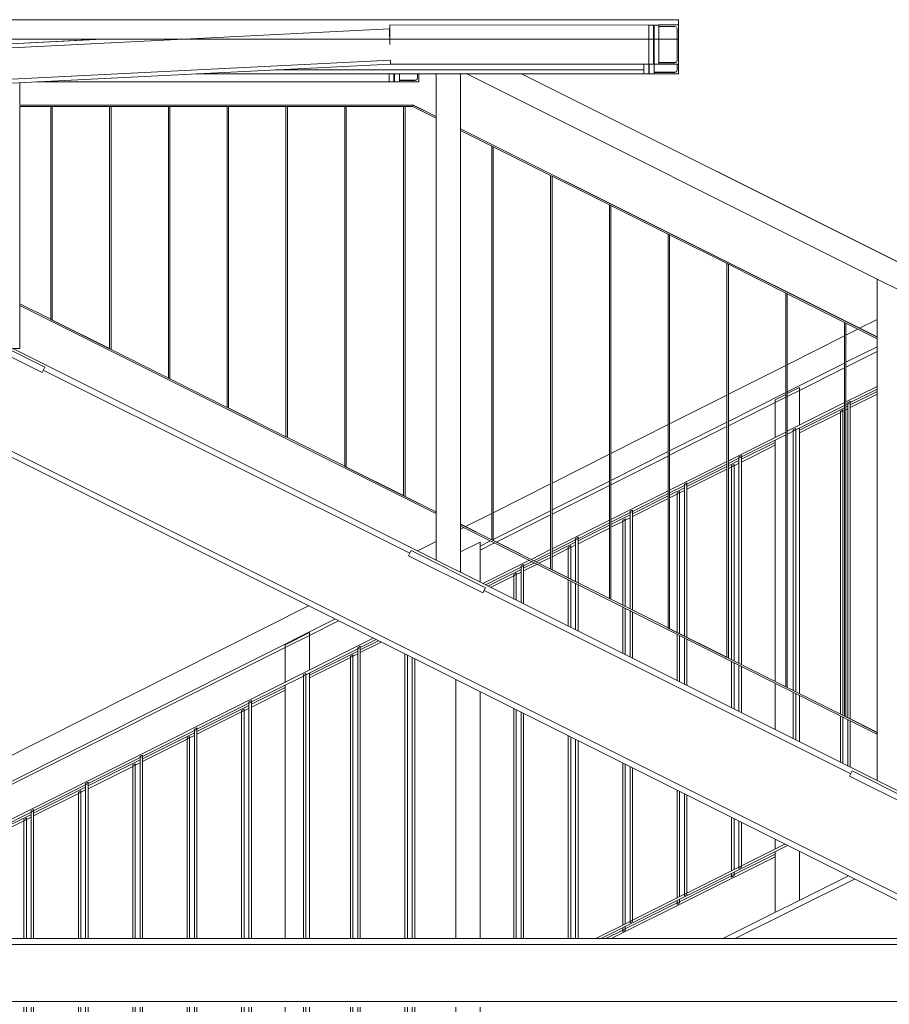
# Model space of a CAD drawing. Header units: centimetres. Extents: x -1103 to 10505, y -997 to 1780.
# Tile 101 of 102: x 10143 to 10320, y 781 to 982. Entities that reach past the tile are written whole.
import ezdxf

# ---------------------------------------------------------------- set-up
doc = ezdxf.new("R2010")
doc.units = ezdxf.units.CM
doc.header["$LTSCALE"] = 0.1
doc.header["$MEASUREMENT"] = 0
for name, color, linetype in [('2_barierki.ISTN', 7, 'Continuous'), ('2_kładka_IFC.K_IR', 7, 'Continuous'), ('2_lądowisko_IFC.ISTN', 7, 'Continuous'), ('2_stropy.K_IR', 7, 'Continuous')]:
    doc.layers.add(name, color=color, linetype=linetype)

# ---------------------------------------------------------------- blocks, each defined once
blk = doc.blocks.new('ElemPrzekroju_731_2', base_point=(10358.23, -421.51))
at = {"layer": '2_lądowisko_IFC.ISTN', "color": 252, "linetype": 'Continuous', "lineweight": 9}
for p, q in [((10340.1, 815.49), (10088.63, 941.22)), ((10335.65, 796.64), (10068.06, 930.43)), ((10335.38, 795.49), (10066.81, 929.77)), ((10222.22, 873.14), (10147.43, 910.54)), ((10312.22, 828.14), (10237.43, 865.54)), ((10311.74, 807.31), (10286.1, 794.49)), ((10313.02, 806.66), (10288.67, 794.49)), ((9824.6, 794.49), (10343.6, 794.49)), ((9824.6, 793.29), (10343.6, 793.29)), ((9824.6, 781.69), (10343.6, 781.69))]:
    blk.add_line(p, q, dxfattribs=at)
blk = doc.blocks.new('ElemPrzekroju_872_2', base_point=(10358.23, -421.51))
at = {"layer": '2_barierki.ISTN', "color": 252, "linetype": 'Continuous', "lineweight": 0}
for p, q in [((10311.26, 911.13), (10317.61, 914.3)), ((10301.77, 906.38), (10310.96, 910.98)), ((10299.26, 905.13), (10301.77, 906.38)), ((10296.77, 903.88), (10298.96, 904.98)), ((10287.26, 899.13), (10296.77, 903.88)), ((10275.26, 893.13), (10286.96, 898.98)), ((10263.26, 887.13), (10274.96, 892.98)), ((10251.26, 881.13), (10262.96, 886.98)), ((10239.89, 875.44), (10250.96, 880.98)), ((10236.6, 873.8), (10239.53, 875.26)), ((10201.77, 856.38), (10207.68, 859.34)), ((10196.77, 853.88), (10201.77, 856.38)), ((10136.6, 823.8), (10196.77, 853.88))]:
    blk.add_line(p, q, dxfattribs=at)
blk = doc.blocks.new('ElemPrzekroju_873_2', base_point=(10358.23, -421.51))
at = {"layer": '2_barierki.ISTN', "color": 252, "linetype": 'Continuous', "lineweight": 0}
for p, q in [((10263.36, 794.49), (10296.77, 811.2)), ((10288.41, 807.57), (10296.77, 811.75)), ((10277.3, 802.02), (10287.91, 807.32)), ((10287.91, 807.32), (10288.41, 807.57)), ((10276.8, 801.77), (10277.3, 802.02)), ((10266.19, 796.46), (10276.8, 801.77)), ((10262.24, 794.49), (10265.69, 796.21)), ((10265.69, 796.21), (10266.19, 796.46))]:
    blk.add_line(p, q, dxfattribs=at)
blk = doc.blocks.new('ElemPrzekroju_874_2', base_point=(10358.23, -421.51))
at = {"layer": '2_barierki.ISTN', "color": 252, "linetype": 'Continuous', "lineweight": 0}
for p, q in [((10312.12, 903.43), (10317.61, 906.17)), ((10312.12, 902.87), (10317.61, 905.61)), ((10301.77, 898.25), (10310.96, 902.85)), ((10310.63, 902.13), (10310.96, 902.29)), ((10311.26, 903), (10311.62, 903.18)), ((10311.26, 902.44), (10311.62, 902.62)), ((10301.77, 897.7), (10310.13, 901.88)), ((10310.13, 901.88), (10310.63, 902.13)), ((10289.9, 892.32), (10296.77, 895.75)), ((10289.9, 891.76), (10296.77, 895.2)), ((10278.79, 886.76), (10286.96, 890.85)), ((10278.79, 886.2), (10286.96, 890.29)), ((10287.26, 891), (10289.4, 892.07)), ((10287.26, 890.44), (10287.91, 890.76)), ((10287.91, 890.76), (10288.41, 891.01)), ((10288.41, 891.01), (10289.4, 891.51)), ((10275.26, 885), (10278.29, 886.51)), ((10267.68, 881.21), (10274.96, 884.85)), ((10267.68, 880.65), (10274.96, 884.29)), ((10275.26, 884.44), (10276.8, 885.21)), ((10276.8, 885.21), (10277.3, 885.46)), ((10277.3, 885.46), (10278.29, 885.95)), ((10263.26, 879), (10267.18, 880.96)), ((10266.19, 879.9), (10267.18, 880.4)), ((10256.57, 875.65), (10262.96, 878.85)), ((10256.57, 875.09), (10262.96, 878.29)), ((10263.26, 878.44), (10265.69, 879.65)), ((10265.69, 879.65), (10266.19, 879.9)), ((10251.26, 873), (10256.07, 875.4)), ((10254.58, 874.1), (10255.08, 874.35)), ((10255.08, 874.35), (10256.07, 874.84)), ((10248.02, 871.38), (10250.96, 872.85)), ((10248.58, 871.1), (10250.96, 872.29)), ((10251.26, 872.44), (10254.58, 874.1)), ((10245.46, 870.1), (10247.66, 871.2)), ((10245.46, 869.54), (10248.22, 870.92)), ((10238.17, 866.45), (10244.96, 869.85)), ((10238.73, 866.17), (10243.47, 868.54)), ((10243.47, 868.54), (10243.97, 868.79)), ((10243.97, 868.79), (10244.96, 869.29)), ((10212.12, 853.43), (10215.81, 855.27)), ((10212.12, 852.87), (10216.37, 854.99)), ((10201.77, 848.25), (10211.62, 853.18)), ((10210.13, 851.88), (10210.63, 852.13)), ((10210.63, 852.13), (10211.62, 852.62)), ((10201.77, 847.7), (10210.13, 851.88)), ((10189.9, 842.32), (10196.77, 845.75)), ((10189.9, 841.76), (10196.77, 845.2)), ((10178.79, 836.76), (10189.4, 842.07)), ((10178.79, 836.2), (10187.91, 840.76)), ((10187.91, 840.76), (10188.41, 841.01)), ((10188.41, 841.01), (10189.4, 841.51)), ((10167.68, 831.21), (10178.29, 836.51)), ((10167.68, 830.65), (10176.8, 835.21)), ((10176.8, 835.21), (10177.3, 835.46)), ((10177.3, 835.46), (10178.29, 835.95)), ((10156.57, 825.65), (10167.18, 830.96)), ((10166.19, 829.9), (10167.18, 830.4)), ((10156.57, 825.09), (10165.69, 829.65)), ((10165.69, 829.65), (10166.19, 829.9)), ((10145.46, 820.1), (10156.07, 825.4)), ((10145.46, 819.54), (10154.58, 824.1)), ((10154.58, 824.1), (10155.08, 824.35)), ((10155.08, 824.35), (10156.07, 824.84)), ((10136.6, 815.67), (10144.96, 819.85)), ((10136.6, 815.11), (10143.47, 818.54)), ((10143.47, 818.54), (10143.97, 818.79)), ((10143.97, 818.79), (10144.96, 819.29))]:
    blk.add_line(p, q, dxfattribs=at)
blk = doc.blocks.new('ElemPrzekroju_903_2', base_point=(10358.23, -421.51))
at = {"layer": '2_barierki.ISTN', "color": 252, "linetype": 'Continuous', "lineweight": 0}
for p, q in [((10314.05, 919.07), (10317.61, 920.86)), ((10311.26, 917.67), (10313.69, 918.89)), ((10299.26, 911.62), (10310.96, 917.51)), ((10311.26, 912.11), (10317.61, 915.29)), ((10287.26, 905.58), (10298.96, 911.47)), ((10299.26, 906.08), (10310.96, 911.95)), ((10275.26, 899.54), (10286.96, 905.43)), ((10287.26, 900.06), (10298.96, 905.93)), ((10263.26, 893.5), (10274.96, 899.39)), ((10275.26, 894.03), (10286.96, 899.91)), ((10251.26, 887.45), (10262.96, 893.34)), ((10263.26, 888.01), (10274.96, 893.88)), ((10239.26, 881.41), (10250.96, 887.3)), ((10251.26, 881.98), (10262.96, 887.86)), ((10233.63, 878.57), (10238.96, 881.26)), ((10239.26, 875.96), (10250.96, 881.83)), ((10232.61, 878.06), (10233.27, 878.4)), ((10223.81, 873.63), (10227.61, 875.54)), ((10236.6, 874.62), (10238.7, 875.68)), ((10066.64, 794.49), (10201.53, 862.41)), ((10136.6, 824.42), (10206.91, 859.72))]:
    blk.add_line(p, q, dxfattribs=at)
blk = doc.blocks.new('ElemPrzekroju_904_2', base_point=(10358.23, -421.51))
at = {"layer": '2_barierki.ISTN', "color": 252, "linetype": 'Continuous', "lineweight": 0}
for p, q in [((10261.3, 794.49), (10299.34, 813.51)), ((10289.9, 809.35), (10298.78, 813.79)), ((10278.79, 803.79), (10289.4, 809.1)), ((10289.4, 809.1), (10289.9, 809.35)), ((10267.68, 798.24), (10278.29, 803.54)), ((10278.29, 803.54), (10278.79, 803.79)), ((10260.18, 794.49), (10267.18, 797.99)), ((10267.18, 797.99), (10267.68, 798.24))]:
    blk.add_line(p, q, dxfattribs=at)
blk = doc.blocks.new('ElemPrzekroju_905_2', base_point=(10358.23, -421.51))
at = {"layer": '2_barierki.ISTN', "color": 252, "linetype": 'Continuous', "lineweight": 0}
for p, q in [((10311.26, 904.03), (10317.61, 907.2)), ((10312.12, 903.9), (10317.61, 906.64)), ((10299.26, 898.03), (10310.96, 903.88)), ((10301.01, 898.34), (10310.96, 903.32)), ((10311.26, 903.47), (10311.62, 903.65)), ((10311.62, 903.65), (10312.12, 903.9)), ((10300.51, 898.09), (10301.01, 898.34)), ((10287.26, 892.03), (10298.96, 897.88)), ((10289.9, 892.79), (10298.96, 897.32)), ((10299.26, 897.47), (10300.51, 898.09)), ((10287.26, 891.47), (10289.4, 892.54)), ((10289.4, 892.54), (10289.9, 892.79)), ((10275.26, 886.03), (10286.96, 891.88)), ((10278.79, 887.23), (10286.96, 891.32)), ((10275.26, 885.47), (10278.29, 886.98)), ((10278.29, 886.98), (10278.79, 887.23)), ((10263.26, 880.03), (10274.96, 885.88)), ((10267.68, 881.68), (10274.96, 885.32)), ((10263.26, 879.47), (10267.18, 881.43)), ((10267.18, 881.43), (10267.68, 881.68)), ((10251.26, 874.03), (10262.96, 879.88)), ((10256.57, 876.12), (10262.96, 879.32)), ((10251.26, 873.47), (10256.07, 875.87)), ((10256.07, 875.87), (10256.57, 876.12)), ((10246.99, 871.89), (10250.96, 873.88)), ((10247.55, 871.61), (10250.96, 873.32)), ((10237.14, 866.97), (10246.64, 871.71)), ((10237.7, 866.69), (10244.96, 870.32)), ((10244.96, 870.32), (10245.46, 870.57)), ((10245.46, 870.57), (10247.19, 871.43)), ((10136.6, 816.69), (10214.78, 855.79)), ((10212.12, 853.9), (10215.34, 855.51)), ((10201.01, 848.34), (10211.62, 853.65)), ((10211.62, 853.65), (10212.12, 853.9)), ((10189.9, 842.79), (10200.51, 848.09)), ((10200.51, 848.09), (10201.01, 848.34)), ((10178.79, 837.23), (10189.4, 842.54)), ((10189.4, 842.54), (10189.9, 842.79)), ((10167.68, 831.68), (10178.29, 836.98)), ((10178.29, 836.98), (10178.79, 837.23)), ((10156.57, 826.12), (10167.18, 831.43)), ((10167.18, 831.43), (10167.68, 831.68)), ((10156.07, 825.87), (10156.57, 826.12)), ((10145.46, 820.57), (10156.07, 825.87)), ((10136.6, 816.14), (10144.96, 820.32)), ((10144.96, 820.32), (10145.46, 820.57))]:
    blk.add_line(p, q, dxfattribs=at)
blk = doc.blocks.new('ElemPrzekroju_1026_2', base_point=(10358.23, -421.51))
at = {"layer": '2_stropy.K_IR', "color": 7, "linetype": 'Continuous', "lineweight": 9}
for p, q in [((10127.1, 982.04), (10277.09, 982.04)), ((10277.09, 978.04), (10277.09, 982.04)), ((10127.1, 978.04), (10277.09, 978.04))]:
    blk.add_line(p, q, dxfattribs=at)
blk = doc.blocks.new('ElemPrzekroju_1138_2', base_point=(10358.23, -421.51))
at = {"layer": '2_kładka_IFC.K_IR', "color": 7, "linetype": 'Continuous', "lineweight": 15}
for p, q in [((10218.19, 978.04), (10218.19, 980.96)), ((10270.99, 980.95), (10218.19, 980.96)), ((10270.99, 972.95), (10270.99, 980.95)), ((10270.99, 980.95), (10271.99, 980.95)), ((10271.99, 972.95), (10271.99, 980.95)), ((10272.09, 978.04), (10272.09, 980.95)), ((10273.09, 980.95), (10272.09, 980.95)), ((10273.09, 980.96), (10277.09, 980.96)), ((10273.09, 980.95), (10273.09, 980.66)), ((10273.09, 973.26), (10273.09, 980.66)), ((10276.34, 980.66), (10273.09, 980.66)), ((10276.66, 980.52), (10276.34, 980.66)), ((10277.09, 971.02), (10277.1, 981.02)), ((10277.09, 981.02), (10277.1, 981.02)), ((10277.1, 981.02), (10277.09, 980.98)), ((10277.09, 980.98), (10277.09, 980.98)), ((10277.09, 980.98), (10277.09, 980.98)), ((10277.09, 972.98), (10277.09, 980.98)), ((10277.09, 980.98), (10277.09, 980.98)), ((10277.09, 980.98), (10277.09, 980.96)), ((10277.09, 980.96), (10277.09, 972.96)), ((10218.11, 980.16), (10127.1, 975.62)), ((10218.19, 976.96), (10218.11, 980.16)), ((10276.79, 980.21), (10276.66, 980.52)), ((10276.79, 978.04), (10276.79, 980.21)), ((10159.1, 978.04), (10127.1, 976.44)), ((10159.49, 978.04), (10127.1, 976.42)), ((10218.19, 977.04), (10218.16, 978.04)), ((10218.19, 976.96), (10218.19, 978.04)), ((10271.99, 972.97), (10271.99, 978.04)), ((10272.09, 972.96), (10272.09, 978.04)), ((10273.09, 973.27), (10273.09, 978.04)), ((10276.79, 973.71), (10276.79, 978.04)), ((10218.27, 973.76), (10088.36, 967.28)), ((10218.29, 972.96), (10088.36, 966.48)), ((10218.27, 973.76), (10218.29, 972.96)), ((10270.99, 972.95), (10218.29, 972.96)), ((10269.99, 971.78), (10269.99, 972.95)), ((10270.99, 972.95), (10271.99, 972.95)), ((10270.99, 971), (10270.99, 972.95)), ((10270.99, 970.98), (10270.99, 972.95)), ((10271, 971.02), (10271, 972.95)), ((10271.09, 970.98), (10271.09, 972.95)), ((10273.09, 972.96), (10272.09, 972.96)), ((10272.09, 971.31), (10272.09, 972.96)), ((10272.09, 971.28), (10272.09, 972.96)), ((10276.34, 973.28), (10273.09, 973.28)), ((10273.09, 973.27), (10273.09, 973.26)), ((10273.09, 972.96), (10273.09, 973.26)), ((10273.09, 973.26), (10276.34, 973.26)), ((10273.09, 972.96), (10277.09, 972.96)), ((10276.66, 973.41), (10276.34, 973.28)), ((10276.34, 973.26), (10276.66, 973.39)), ((10276.34, 973.28), (10276.34, 973.26)), ((10276.79, 973.72), (10276.66, 973.41)), ((10276.66, 973.39), (10276.79, 973.71)), ((10276.79, 971.73), (10276.79, 972.96)), ((10277.09, 972.98), (10277.09, 972.96)), ((10277.09, 972.98), (10277.09, 970.98)), ((10269.99, 970.98), (10178.71, 970.99)), ((10269.99, 971.78), (10194.74, 971.79)), ((10218, 969.35), (10218, 970.99)), ((10219, 969.35), (10219, 970.99)), ((10219.1, 969.35), (10219.1, 970.99)), ((10220.1, 969.65), (10220.1, 970.99)), ((10223.8, 970.1), (10223.8, 970.99)), ((10224.1, 970.99), (10224.1, 969.37)), ((10224.1, 970.99), (10224.1, 969.35)), ((10227.61, 970.99), (10227.61, 871.73)), ((10232.61, 970.99), (10232.61, 959.77)), ((10232.61, 970.99), (10232.61, 869.23)), ((10317.61, 929.1), (10233.84, 970.99)), ((10334.1, 926.44), (10245.02, 970.99)), ((10322.61, 932.21), (10245.06, 970.99)), ((10269.99, 970.98), (10269.99, 971.78)), ((10270.99, 970.98), (10269.99, 970.98)), ((10272.09, 970.98), (10271.09, 970.98)), ((10276.34, 971.32), (10272.09, 971.32)), ((10272.09, 971.32), (10272.09, 971.31)), ((10272.09, 971.31), (10272.09, 971.29)), ((10272.09, 970.98), (10272.09, 971.28)), ((10272.09, 971.28), (10276.34, 971.28)), ((10272.09, 970.98), (10277.09, 970.98)), ((10276.66, 971.45), (10276.34, 971.32)), ((10276.34, 971.28), (10276.66, 971.42)), ((10276.34, 971.32), (10276.34, 971.28)), ((10276.79, 971.76), (10276.66, 971.45)), ((10276.66, 971.42), (10276.79, 971.73)), ((10277.09, 971.02), (10277.09, 970.98)), ((10142.61, 969.19), (10142.61, 964.6)), ((10218, 969.35), (10146.13, 969.36)), ((10218, 969.35), (10219, 969.35)), ((10219, 969.67), (10219.1, 969.67)), ((10219, 969.67), (10219.1, 969.67)), ((10219, 969.37), (10219.1, 969.37)), ((10220.1, 969.35), (10219.1, 969.35)), ((10220.1, 969.67), (10220.1, 969.65)), ((10220.1, 969.67), (10223.35, 969.67)), ((10220.1, 969.35), (10220.1, 969.65)), ((10220.1, 969.65), (10223.35, 969.65)), ((10224.1, 969.35), (10220.1, 969.35)), ((10223.67, 969.8), (10223.35, 969.67)), ((10223.35, 969.65), (10223.67, 969.78)), ((10223.35, 969.67), (10223.35, 969.65)), ((10223.8, 970.12), (10223.67, 969.8)), ((10223.67, 969.78), (10223.8, 970.1)), ((10224.1, 969.37), (10224.1, 969.35)), ((10142.61, 964.62), (10222.92, 964.62)), ((10142.61, 964.59), (10222.92, 964.59)), ((10222.92, 964.47), (10222.92, 964.62)), ((10222.92, 964.47), (10222.96, 964.62)), ((10222.92, 964.44), (10222.92, 964.59)), ((10222.95, 964.59), (10222.92, 964.44)), ((10222.95, 964.59), (10222.95, 964.6)), ((10227.61, 962.27), (10222.95, 964.59)), ((10222.96, 964.62), (10222.96, 964.62)), ((10227.61, 962.29), (10222.96, 964.62)), ((10142.61, 964.29), (10142.61, 914.91)), ((10142.61, 964.29), (10148.96, 964.29)), ((10148.96, 964.29), (10148.96, 920.89)), ((10148.96, 964.29), (10149.26, 964.29)), ((10149.26, 964.29), (10149.26, 920.83)), ((10149.26, 964.29), (10149.26, 920.81)), ((10149.26, 964.29), (10160.96, 964.29)), ((10160.96, 964.29), (10160.96, 914.89)), ((10160.96, 964.29), (10161.26, 964.29)), ((10161.26, 964.29), (10161.26, 914.83)), ((10161.26, 964.29), (10161.26, 914.81)), ((10161.26, 964.29), (10172.96, 964.29)), ((10172.96, 964.29), (10172.96, 908.89)), ((10172.96, 964.29), (10173.26, 964.29)), ((10173.26, 964.29), (10173.26, 908.83)), ((10173.26, 964.29), (10173.26, 908.81)), ((10173.26, 964.29), (10184.96, 964.29)), ((10184.96, 964.29), (10184.96, 902.89)), ((10184.96, 964.29), (10185.26, 964.29)), ((10185.26, 964.29), (10185.26, 902.83)), ((10185.26, 964.29), (10185.26, 902.81)), ((10185.26, 964.29), (10196.96, 964.29)), ((10196.96, 964.29), (10196.96, 896.89)), ((10196.96, 964.29), (10197.26, 964.29)), ((10197.26, 964.29), (10197.26, 896.83)), ((10197.26, 964.29), (10197.26, 896.81)), ((10197.26, 964.29), (10208.96, 964.29)), ((10208.96, 964.29), (10208.96, 890.89)), ((10208.96, 964.29), (10209.26, 964.29)), ((10209.26, 964.29), (10209.26, 890.83)), ((10209.26, 964.29), (10209.26, 890.81)), ((10209.26, 964.29), (10220.96, 964.29)), ((10220.96, 964.29), (10220.96, 884.89)), ((10220.96, 964.29), (10221.26, 964.29)), ((10221.26, 964.29), (10221.26, 884.83)), ((10221.26, 964.29), (10221.26, 884.81)), ((10221.26, 964.29), (10222.88, 964.29)), ((10227.61, 961.93), (10222.88, 964.29)), ((10317.61, 917.29), (10232.61, 959.79)), ((10232.61, 959.77), (10232.61, 959.77)), ((10317.61, 917.27), (10232.61, 959.77)), ((10232.61, 959.43), (10232.61, 869.23)), ((10239.11, 956.18), (10232.61, 959.43)), ((10238.96, 956.2), (10238.96, 956.18)), ((10238.96, 956.2), (10239.07, 956.2)), ((10238.96, 956.18), (10238.96, 875.89)), ((10238.96, 956.18), (10239.11, 956.18)), ((10239.26, 956.11), (10239.11, 956.18)), ((10239.26, 956.11), (10239.26, 875.83)), ((10239.26, 956.11), (10239.26, 875.81)), ((10251.11, 950.18), (10239.26, 956.11)), ((10250.96, 950.2), (10250.96, 950.18)), ((10250.96, 950.2), (10251.07, 950.2)), ((10250.96, 950.18), (10250.96, 869.89)), ((10250.96, 950.18), (10251.11, 950.18)), ((10251.26, 950.11), (10251.11, 950.18)), ((10251.26, 950.11), (10251.26, 869.83)), ((10251.26, 950.11), (10251.26, 869.81)), ((10263.11, 944.18), (10251.26, 950.11)), ((10262.96, 944.2), (10262.96, 944.18)), ((10262.96, 944.2), (10263.07, 944.2)), ((10262.96, 944.18), (10262.96, 863.89)), ((10262.96, 944.18), (10263.11, 944.18)), ((10263.26, 944.11), (10263.11, 944.18)), ((10263.26, 944.11), (10263.26, 863.83)), ((10263.26, 944.11), (10263.26, 863.81)), ((10275.11, 938.18), (10263.26, 944.11)), ((10274.96, 938.2), (10274.96, 938.18)), ((10274.96, 938.2), (10275.07, 938.2)), ((10274.96, 938.18), (10274.96, 857.89)), ((10274.96, 938.18), (10275.11, 938.18)), ((10275.26, 938.11), (10275.11, 938.18)), ((10275.26, 938.11), (10275.26, 857.83)), ((10275.26, 938.11), (10275.26, 857.81)), ((10287.11, 932.18), (10275.26, 938.11)), ((10286.96, 932.2), (10286.96, 932.18)), ((10286.96, 932.2), (10287.07, 932.2)), ((10286.96, 932.18), (10286.96, 851.89)), ((10286.96, 932.18), (10287.11, 932.18)), ((10287.26, 932.11), (10287.11, 932.18)), ((10287.26, 932.11), (10287.26, 851.83)), ((10287.26, 932.11), (10287.26, 851.81)), ((10299.11, 926.18), (10287.26, 932.11)), ((10317.61, 929.1), (10317.61, 826.73)), ((10322.61, 926.6), (10317.61, 929.1)), ((10298.96, 926.2), (10298.96, 926.18)), ((10298.96, 926.2), (10299.07, 926.2)), ((10298.96, 926.18), (10298.96, 845.89)), ((10298.96, 926.18), (10299.11, 926.18)), ((10299.26, 926.11), (10299.11, 926.18)), ((10299.26, 926.11), (10299.26, 845.83)), ((10311.11, 920.18), (10299.26, 926.11)), ((10299.26, 926.11), (10299.26, 845.81)), ((10142.66, 924.06), (10148.96, 920.91)), ((10142.66, 924.06), (10142.66, 924.04)), ((10142.66, 924.04), (10142.66, 923.7)), ((10142.66, 924.04), (10148.96, 920.89)), ((10142.66, 923.7), (10227.56, 881.25)), ((10148.96, 920.89), (10149.11, 920.81)), ((10149.11, 920.81), (10160.96, 914.89)), ((10149.11, 920.81), (10149.26, 920.81)), ((10149.15, 920.81), (10160.96, 914.91)), ((10132.51, 918.71), (10147.71, 911.11)), ((10310.96, 920.2), (10310.96, 920.18)), ((10310.96, 920.2), (10311.07, 920.2)), ((10310.96, 920.18), (10310.96, 839.89)), ((10310.96, 920.18), (10311.11, 920.18)), ((10311.26, 920.11), (10311.11, 920.18)), ((10311.26, 920.11), (10311.26, 839.83)), ((10317.61, 916.93), (10311.26, 920.11)), ((10311.26, 920.11), (10311.26, 839.81)), ((10131.97, 917.64), (10147.17, 910.04)), ((10142.61, 914.91), (10141.26, 914.91)), ((10160.96, 914.89), (10161.11, 914.81)), ((10161.11, 914.81), (10172.96, 908.89)), ((10161.11, 914.81), (10161.26, 914.81)), ((10161.15, 914.81), (10172.96, 908.91)), ((10147.17, 910.04), (10147.71, 911.11)), ((10172.96, 908.89), (10173.11, 908.81)), ((10173.11, 908.81), (10184.96, 902.89)), ((10173.11, 908.81), (10173.26, 908.81)), ((10173.15, 908.81), (10184.96, 902.91)), ((10184.96, 902.89), (10185.11, 902.81)), ((10185.11, 902.81), (10185.26, 902.81)), ((10185.11, 902.81), (10196.96, 896.89)), ((10185.15, 902.81), (10196.96, 896.91)), ((10196.96, 896.89), (10197.11, 896.81)), ((10197.11, 896.81), (10197.26, 896.81)), ((10197.11, 896.81), (10208.96, 890.89)), ((10197.15, 896.81), (10208.96, 890.91)), ((10208.96, 890.89), (10209.11, 890.81)), ((10209.11, 890.81), (10209.26, 890.81)), ((10209.11, 890.81), (10220.96, 884.89)), ((10209.15, 890.81), (10220.96, 884.91)), ((10220.96, 884.89), (10221.11, 884.81)), ((10221.11, 884.81), (10227.56, 881.59)), ((10221.11, 884.81), (10221.26, 884.81)), ((10221.15, 884.81), (10227.56, 881.61)), ((10227.56, 881.61), (10227.56, 881.61)), ((10227.56, 881.61), (10227.56, 881.27)), ((10227.56, 881.59), (10227.56, 881.59)), ((10227.56, 881.59), (10227.56, 881.25)), ((10232.66, 879.06), (10232.66, 879.04)), ((10232.66, 879.06), (10238.96, 875.91)), ((10232.66, 879.04), (10238.96, 875.89)), ((10232.66, 879.04), (10232.66, 878.7)), ((10232.66, 878.7), (10317.56, 836.25)), ((10238.96, 875.89), (10239.11, 875.81)), ((10239.11, 875.81), (10250.96, 869.89)), ((10239.11, 875.81), (10239.26, 875.81)), ((10239.15, 875.81), (10250.96, 869.91)), ((10221.97, 872.64), (10222.51, 873.71)), ((10221.97, 872.64), (10237.17, 865.04)), ((10222.51, 873.71), (10237.71, 866.11)), ((10250.96, 869.89), (10251.11, 869.81)), ((10251.11, 869.81), (10251.26, 869.81)), ((10251.11, 869.81), (10262.96, 863.89)), ((10251.15, 869.81), (10262.96, 863.91)), ((10237.17, 865.04), (10237.71, 866.11)), ((10262.96, 863.89), (10263.11, 863.81)), ((10263.11, 863.81), (10274.96, 857.89)), ((10263.11, 863.81), (10263.26, 863.81)), ((10263.15, 863.81), (10274.96, 857.91)), ((10274.96, 857.89), (10275.11, 857.81)), ((10275.11, 857.81), (10286.96, 851.89)), ((10275.11, 857.81), (10275.26, 857.81)), ((10275.15, 857.81), (10286.96, 851.91)), ((10286.96, 851.89), (10287.11, 851.81)), ((10287.11, 851.81), (10298.96, 845.89)), ((10287.11, 851.81), (10287.26, 851.81)), ((10287.15, 851.81), (10298.96, 845.91)), ((10298.96, 845.89), (10299.11, 845.81)), ((10299.11, 845.81), (10310.96, 839.89)), ((10299.11, 845.81), (10299.26, 845.81)), ((10299.15, 845.81), (10310.96, 839.91)), ((10310.96, 839.89), (10311.11, 839.81)), ((10311.11, 839.81), (10317.56, 836.59)), ((10311.11, 839.81), (10311.26, 839.81)), ((10311.15, 839.81), (10317.56, 836.61)), ((10317.56, 836.61), (10317.56, 836.61)), ((10317.56, 836.61), (10317.56, 836.27)), ((10317.56, 836.59), (10317.56, 836.59)), ((10317.56, 836.59), (10317.56, 836.25)), ((10311.97, 827.64), (10312.51, 828.71)), ((10312.51, 828.71), (10327.71, 821.11)), ((10311.97, 827.64), (10327.17, 820.04))]:
    blk.add_line(p, q, dxfattribs=at)
blk = doc.blocks.new('ElemPrzekroju_1486_2', base_point=(10358.23, -421.51))
at = {"layer": '2_barierki.ISTN', "color": 252, "linetype": 'Continuous', "lineweight": 0}
for p, q in [((10196.77, 854.47), (10201.77, 856.97)), ((10201.77, 856.38), (10201.77, 856.97)), ((10201.77, 849.28), (10201.77, 856.38)), ((10196.77, 853.88), (10196.77, 854.47)), ((10196.77, 846.78), (10196.77, 853.88)), ((10201.77, 794.49), (10201.77, 848.72)), ((10201.77, 848.72), (10201.77, 848.72)), ((10196.77, 794.49), (10196.77, 846.22)), ((10196.77, 762.78), (10196.77, 780.49)), ((10201.77, 765.28), (10201.77, 780.49)), ((10201.77, 752.33), (10201.77, 764.72)), ((10201.77, 764.72), (10201.77, 764.72)), ((10196.77, 749.83), (10196.77, 762.22))]:
    blk.add_line(p, q, dxfattribs=at)
blk = doc.blocks.new('ElemPrzekroju_1489_2', base_point=(10358.23, -421.51))
at = {"layer": '2_barierki.ISTN', "color": 252, "linetype": 'Continuous', "lineweight": 0}
for p, q in [((10143.47, 818.82), (10143.97, 819.07)), ((10143.47, 818.54), (10143.47, 818.82)), ((10143.47, 794.49), (10143.47, 818.54)), ((10143.97, 818.79), (10143.97, 819.07)), ((10143.97, 794.49), (10143.97, 818.79)), ((10143.47, 736.13), (10143.47, 780.49)), ((10143.97, 736.38), (10143.97, 780.49)), ((10143.47, 735.1), (10143.47, 735.57)), ((10143.97, 735.35), (10143.97, 735.82)), ((10143.97, 735.82), (10143.97, 735.82)), ((10143.47, 734.82), (10143.47, 735.1)), ((10143.47, 734.82), (10143.97, 735.07)), ((10143.97, 735.07), (10143.97, 735.35))]:
    blk.add_line(p, q, dxfattribs=at)
blk = doc.blocks.new('ElemPrzekroju_1490_2', base_point=(10358.23, -421.51))
at = {"layer": '2_barierki.ISTN', "color": 252, "linetype": 'Continuous', "lineweight": 0}
for p, q in [((10154.58, 824.38), (10155.08, 824.63)), ((10154.58, 824.1), (10154.58, 824.38)), ((10154.58, 794.49), (10154.58, 824.1)), ((10155.08, 824.35), (10155.08, 824.63)), ((10155.08, 794.49), (10155.08, 824.35)), ((10154.58, 741.69), (10154.58, 780.49)), ((10155.08, 741.94), (10155.08, 780.49)), ((10154.58, 740.66), (10154.58, 741.13)), ((10154.58, 740.38), (10154.58, 740.66)), ((10154.58, 740.38), (10155.08, 740.63)), ((10155.08, 740.91), (10155.08, 741.38)), ((10155.08, 741.38), (10155.08, 741.38)), ((10155.08, 740.63), (10155.08, 740.91))]:
    blk.add_line(p, q, dxfattribs=at)
blk = doc.blocks.new('ElemPrzekroju_1491_2', base_point=(10358.23, -421.51))
at = {"layer": '2_barierki.ISTN', "color": 252, "linetype": 'Continuous', "lineweight": 0}
for p, q in [((10165.69, 829.93), (10166.19, 830.18)), ((10165.69, 829.65), (10165.69, 829.93)), ((10166.19, 829.9), (10166.19, 830.18)), ((10165.69, 794.49), (10165.69, 829.65)), ((10166.19, 794.49), (10166.19, 829.9)), ((10165.69, 747.24), (10165.69, 780.49)), ((10166.19, 747.49), (10166.19, 780.49)), ((10165.69, 746.21), (10165.69, 746.68)), ((10165.69, 745.93), (10165.69, 746.21)), ((10165.69, 745.93), (10166.19, 746.18)), ((10166.19, 746.46), (10166.19, 746.93)), ((10166.19, 746.93), (10166.19, 746.93)), ((10166.19, 746.18), (10166.19, 746.46))]:
    blk.add_line(p, q, dxfattribs=at)
blk = doc.blocks.new('ElemPrzekroju_1492_2', base_point=(10358.23, -421.51))
at = {"layer": '2_barierki.ISTN', "color": 252, "linetype": 'Continuous', "lineweight": 0}
for p, q in [((10176.8, 835.49), (10177.3, 835.74)), ((10176.8, 835.21), (10176.8, 835.49)), ((10176.8, 794.49), (10176.8, 835.21)), ((10177.3, 835.46), (10177.3, 835.74)), ((10177.3, 794.49), (10177.3, 835.46)), ((10176.8, 752.8), (10176.8, 780.49)), ((10177.3, 753.05), (10177.3, 780.49)), ((10176.8, 751.77), (10176.8, 752.24)), ((10176.8, 751.49), (10176.8, 751.77)), ((10176.8, 751.49), (10177.3, 751.74)), ((10177.3, 752.02), (10177.3, 752.49)), ((10177.3, 752.49), (10177.3, 752.49)), ((10177.3, 751.74), (10177.3, 752.02))]:
    blk.add_line(p, q, dxfattribs=at)
blk = doc.blocks.new('ElemPrzekroju_1493_2', base_point=(10358.23, -421.51))
at = {"layer": '2_barierki.ISTN', "color": 252, "linetype": 'Continuous', "lineweight": 0}
for p, q in [((10187.91, 841.04), (10188.41, 841.29)), ((10187.91, 840.76), (10187.91, 841.04)), ((10187.91, 794.49), (10187.91, 840.76)), ((10188.41, 841.01), (10188.41, 841.29)), ((10188.41, 794.49), (10188.41, 841.01)), ((10187.91, 758.35), (10187.91, 780.49)), ((10188.41, 758.6), (10188.41, 780.49)), ((10187.91, 757.32), (10187.91, 757.79)), ((10188.41, 757.57), (10188.41, 758.04)), ((10188.41, 758.04), (10188.41, 758.04)), ((10187.91, 757.04), (10187.91, 757.32)), ((10187.91, 757.04), (10188.41, 757.29)), ((10188.41, 757.29), (10188.41, 757.57))]:
    blk.add_line(p, q, dxfattribs=at)
blk = doc.blocks.new('ElemPrzekroju_1494_2', base_point=(10358.23, -421.51))
at = {"layer": '2_barierki.ISTN', "color": 252, "linetype": 'Continuous', "lineweight": 0}
for p, q in [((10299.26, 905.72), (10301.77, 906.97)), ((10301.77, 906.38), (10301.77, 906.97)), ((10301.77, 899.28), (10301.77, 906.38)), ((10296.77, 904.47), (10298.96, 905.57)), ((10296.77, 903.88), (10296.77, 904.47)), ((10296.77, 896.78), (10296.77, 903.88)), ((10301.77, 844.5), (10301.77, 898.72)), ((10301.77, 898.72), (10301.77, 898.72)), ((10296.77, 847), (10296.77, 896.22)), ((10296.77, 837.15), (10296.77, 846.65)), ((10301.77, 834.65), (10301.77, 844.15)), ((10296.77, 812.78), (10296.77, 814.79)), ((10296.77, 799.83), (10296.77, 812.22)), ((10301.77, 802.33), (10301.77, 812.29))]:
    blk.add_line(p, q, dxfattribs=at)
blk = doc.blocks.new('ElemPrzekroju_1495_2', base_point=(10358.23, -421.51))
at = {"layer": '2_barierki.ISTN', "color": 252, "linetype": 'Continuous', "lineweight": 0}
for p, q in [((10210.13, 852.16), (10210.63, 852.41)), ((10210.13, 851.88), (10210.13, 852.16)), ((10210.63, 852.13), (10210.63, 852.41)), ((10210.63, 794.49), (10210.63, 852.13)), ((10210.13, 794.49), (10210.13, 851.88)), ((10210.13, 769.46), (10210.13, 780.49)), ((10210.63, 769.71), (10210.63, 780.49)), ((10210.13, 768.43), (10210.13, 768.9)), ((10210.13, 768.16), (10210.13, 768.43)), ((10210.13, 768.16), (10210.63, 768.41)), ((10210.63, 768.68), (10210.63, 769.15)), ((10210.63, 769.15), (10210.63, 769.15)), ((10210.63, 768.41), (10210.63, 768.68))]:
    blk.add_line(p, q, dxfattribs=at)
blk = doc.blocks.new('ElemPrzekroju_1496_2', base_point=(10358.23, -421.51))
at = {"layer": '2_barierki.ISTN', "color": 252, "linetype": 'Continuous', "lineweight": 0}
for p, q in [((10221.25, 794.49), (10221.25, 852.55)), ((10221.75, 794.49), (10221.75, 852.3)), ((10221.25, 775.02), (10221.25, 780.49)), ((10221.75, 775.27), (10221.75, 780.49)), ((10221.25, 773.99), (10221.25, 774.46)), ((10221.25, 773.71), (10221.25, 773.99)), ((10221.25, 773.71), (10221.75, 773.96)), ((10221.75, 774.24), (10221.75, 774.71)), ((10221.75, 774.71), (10221.75, 774.71)), ((10221.75, 773.96), (10221.75, 774.24))]:
    blk.add_line(p, q, dxfattribs=at)
blk = doc.blocks.new('ElemPrzekroju_1497_2', base_point=(10358.23, -421.51))
at = {"layer": '2_barierki.ISTN', "color": 252, "linetype": 'Continuous', "lineweight": 0}
for p, q in [((10243.47, 868.82), (10243.97, 869.07)), ((10243.47, 868.54), (10243.47, 868.82)), ((10243.47, 863.8), (10243.47, 868.54)), ((10243.97, 868.79), (10243.97, 869.07)), ((10243.97, 863.55), (10243.97, 868.79)), ((10243.47, 794.49), (10243.47, 841.44)), ((10243.97, 794.49), (10243.97, 841.19))]:
    blk.add_line(p, q, dxfattribs=at)
blk = doc.blocks.new('ElemPrzekroju_1498_2', base_point=(10358.23, -421.51))
at = {"layer": '2_barierki.ISTN', "color": 252, "linetype": 'Continuous', "lineweight": 0}
for p, q in [((10254.58, 874.38), (10255.08, 874.63)), ((10254.58, 874.1), (10254.58, 874.38)), ((10255.08, 874.35), (10255.08, 874.63)), ((10255.08, 867.85), (10255.08, 874.35)), ((10254.58, 868.1), (10254.58, 874.1)), ((10254.58, 858.25), (10254.58, 867.74)), ((10255.08, 858), (10255.08, 867.49)), ((10254.58, 794.49), (10254.58, 835.89)), ((10255.08, 794.49), (10255.08, 835.64))]:
    blk.add_line(p, q, dxfattribs=at)
blk = doc.blocks.new('ElemPrzekroju_1499_2', base_point=(10358.23, -421.51))
at = {"layer": '2_barierki.ISTN', "color": 252, "linetype": 'Continuous', "lineweight": 0}
for p, q in [((10265.69, 879.93), (10266.19, 880.18)), ((10266.19, 879.9), (10266.19, 880.18)), ((10265.69, 879.65), (10265.69, 879.93)), ((10265.69, 862.54), (10265.69, 879.65)), ((10266.19, 862.29), (10266.19, 879.9)), ((10265.69, 852.69), (10265.69, 862.19)), ((10266.19, 852.44), (10266.19, 861.94)), ((10265.69, 797.24), (10265.69, 830.33)), ((10266.19, 797.49), (10266.19, 830.08)), ((10265.69, 796.21), (10265.69, 796.68)), ((10265.69, 795.93), (10265.69, 796.21)), ((10265.69, 795.93), (10266.19, 796.18)), ((10266.19, 796.46), (10266.19, 796.93)), ((10266.19, 796.93), (10266.19, 796.93)), ((10266.19, 796.18), (10266.19, 796.46))]:
    blk.add_line(p, q, dxfattribs=at)
blk = doc.blocks.new('ElemPrzekroju_1500_2', base_point=(10358.23, -421.51))
at = {"layer": '2_barierki.ISTN', "color": 252, "linetype": 'Continuous', "lineweight": 0}
for p, q in [((10276.8, 885.49), (10277.3, 885.74)), ((10276.8, 885.21), (10276.8, 885.49)), ((10276.8, 856.99), (10276.8, 885.21)), ((10277.3, 885.46), (10277.3, 885.74)), ((10277.3, 856.74), (10277.3, 885.46)), ((10276.8, 847.14), (10276.8, 856.63)), ((10277.3, 846.89), (10277.3, 856.38)), ((10276.8, 802.8), (10276.8, 824.77)), ((10277.3, 803.05), (10277.3, 824.52)), ((10276.8, 801.77), (10276.8, 802.24)), ((10277.3, 802.02), (10277.3, 802.49)), ((10277.3, 802.49), (10277.3, 802.49)), ((10277.3, 801.74), (10277.3, 802.02)), ((10276.8, 801.49), (10276.8, 801.77)), ((10276.8, 801.49), (10277.3, 801.74))]:
    blk.add_line(p, q, dxfattribs=at)
blk = doc.blocks.new('ElemPrzekroju_1501_2', base_point=(10358.23, -421.51))
at = {"layer": '2_barierki.ISTN', "color": 252, "linetype": 'Continuous', "lineweight": 0}
for p, q in [((10287.91, 891.04), (10288.41, 891.29)), ((10287.91, 890.76), (10287.91, 891.04)), ((10287.91, 851.43), (10287.91, 890.76)), ((10288.41, 891.01), (10288.41, 891.29)), ((10288.41, 851.18), (10288.41, 891.01)), ((10287.91, 841.58), (10287.91, 851.08)), ((10288.41, 841.33), (10288.41, 850.83)), ((10287.91, 808.35), (10287.91, 819.22)), ((10288.41, 808.6), (10288.41, 818.97)), ((10288.41, 807.57), (10288.41, 808.04)), ((10288.41, 808.04), (10288.41, 808.04)), ((10287.91, 807.32), (10287.91, 807.79)), ((10287.91, 807.04), (10287.91, 807.32)), ((10287.91, 807.04), (10288.41, 807.29)), ((10288.41, 807.29), (10288.41, 807.57))]:
    blk.add_line(p, q, dxfattribs=at)
blk = doc.blocks.new('ElemPrzekroju_1502_2', base_point=(10358.23, -421.51))
at = {"layer": '2_barierki.ISTN', "color": 252, "linetype": 'Continuous', "lineweight": 0}
for p, q in [((10310.13, 902.16), (10310.63, 902.41)), ((10310.63, 902.13), (10310.63, 902.41)), ((10310.13, 901.88), (10310.13, 902.16)), ((10310.13, 840.32), (10310.13, 901.88)), ((10310.63, 840.07), (10310.63, 902.13)), ((10310.13, 830.47), (10310.13, 839.96)), ((10310.63, 830.22), (10310.63, 839.71))]:
    blk.add_line(p, q, dxfattribs=at)
blk = doc.blocks.new('ElemPrzekroju_1636_2', base_point=(10358.23, -421.51))
at = {"layer": '2_barierki.ISTN', "color": 252, "linetype": 'Continuous', "lineweight": 0}
for p, q in [((10232.61, 873.42), (10236.6, 875.42)), ((10236.6, 867.24), (10236.6, 875.42)), ((10231.6, 794.49), (10231.6, 847.38)), ((10236.6, 794.49), (10236.6, 844.88)), ((10231.6, 767.17), (10231.6, 780.49)), ((10236.6, 767.17), (10236.6, 780.49)), ((10231.6, 767.17), (10236.6, 767.17))]:
    blk.add_line(p, q, dxfattribs=at)
blk = doc.blocks.new('ElemPrzekroju_1637_2', base_point=(10358.23, -421.51))
at = {"layer": '2_barierki.ISTN', "color": 252, "linetype": 'Continuous', "lineweight": 0}
for p, q in [((10144.96, 820.6), (10145.46, 820.85)), ((10144.96, 820.32), (10144.96, 820.6)), ((10144.96, 794.49), (10144.96, 820.32)), ((10145.46, 820.57), (10145.46, 820.85)), ((10145.46, 794.49), (10145.46, 820.57)), ((10144.96, 736.88), (10144.96, 780.49)), ((10145.46, 737.13), (10145.46, 780.49)), ((10144.96, 736.6), (10144.96, 736.88)), ((10144.96, 736.6), (10145.46, 736.85)), ((10145.46, 736.85), (10145.46, 737.13))]:
    blk.add_line(p, q, dxfattribs=at)
blk = doc.blocks.new('ElemPrzekroju_1638_2', base_point=(10358.23, -421.51))
at = {"layer": '2_barierki.ISTN', "color": 252, "linetype": 'Continuous', "lineweight": 0}
for p, q in [((10156.07, 826.15), (10156.57, 826.4)), ((10156.07, 825.87), (10156.07, 826.15)), ((10156.57, 826.12), (10156.57, 826.4)), ((10156.57, 794.49), (10156.57, 826.12)), ((10156.07, 794.49), (10156.07, 825.87)), ((10156.07, 742.43), (10156.07, 780.49)), ((10156.57, 742.68), (10156.57, 780.49)), ((10156.07, 742.15), (10156.07, 742.43)), ((10156.07, 742.15), (10156.57, 742.4)), ((10156.57, 742.4), (10156.57, 742.68))]:
    blk.add_line(p, q, dxfattribs=at)
blk = doc.blocks.new('ElemPrzekroju_1639_2', base_point=(10358.23, -421.51))
at = {"layer": '2_barierki.ISTN', "color": 252, "linetype": 'Continuous', "lineweight": 0}
for p, q in [((10167.18, 831.71), (10167.68, 831.96)), ((10167.68, 831.68), (10167.68, 831.96)), ((10167.18, 831.43), (10167.18, 831.71)), ((10167.18, 794.49), (10167.18, 831.43)), ((10167.68, 794.49), (10167.68, 831.68)), ((10167.18, 747.99), (10167.18, 780.49)), ((10167.68, 748.24), (10167.68, 780.49)), ((10167.18, 747.71), (10167.18, 747.99)), ((10167.18, 747.71), (10167.68, 747.96)), ((10167.68, 747.96), (10167.68, 748.24))]:
    blk.add_line(p, q, dxfattribs=at)
blk = doc.blocks.new('ElemPrzekroju_1640_2', base_point=(10358.23, -421.51))
at = {"layer": '2_barierki.ISTN', "color": 252, "linetype": 'Continuous', "lineweight": 0}
for p, q in [((10178.29, 837.26), (10178.79, 837.51)), ((10178.29, 836.98), (10178.29, 837.26)), ((10178.29, 794.49), (10178.29, 836.98)), ((10178.79, 837.23), (10178.79, 837.51)), ((10178.79, 794.49), (10178.79, 837.23)), ((10178.29, 753.54), (10178.29, 780.49)), ((10178.79, 753.79), (10178.79, 780.49)), ((10178.79, 753.51), (10178.79, 753.79)), ((10178.29, 753.26), (10178.29, 753.54)), ((10178.29, 753.26), (10178.79, 753.51))]:
    blk.add_line(p, q, dxfattribs=at)
blk = doc.blocks.new('ElemPrzekroju_1641_2', base_point=(10358.23, -421.51))
at = {"layer": '2_barierki.ISTN', "color": 252, "linetype": 'Continuous', "lineweight": 0}
for p, q in [((10189.4, 842.82), (10189.9, 843.07)), ((10189.4, 842.54), (10189.4, 842.82)), ((10189.4, 794.49), (10189.4, 842.54)), ((10189.9, 842.79), (10189.9, 843.07)), ((10189.9, 794.49), (10189.9, 842.79)), ((10189.4, 759.1), (10189.4, 780.49)), ((10189.9, 759.35), (10189.9, 780.49)), ((10189.4, 758.82), (10189.4, 759.1)), ((10189.4, 758.82), (10189.9, 759.07)), ((10189.9, 759.07), (10189.9, 759.35))]:
    blk.add_line(p, q, dxfattribs=at)
blk = doc.blocks.new('ElemPrzekroju_1642_2', base_point=(10358.23, -421.51))
at = {"layer": '2_barierki.ISTN', "color": 252, "linetype": 'Continuous', "lineweight": 0}
for p, q in [((10200.51, 848.37), (10201.01, 848.62)), ((10200.51, 848.09), (10200.51, 848.37)), ((10200.51, 794.49), (10200.51, 848.09)), ((10201.01, 848.34), (10201.01, 848.62)), ((10201.01, 794.49), (10201.01, 848.34)), ((10200.51, 764.65), (10200.51, 780.49)), ((10201.01, 764.9), (10201.01, 780.49)), ((10200.51, 764.37), (10200.51, 764.65)), ((10200.51, 764.37), (10201.01, 764.62)), ((10201.01, 764.62), (10201.01, 764.9))]:
    blk.add_line(p, q, dxfattribs=at)
blk = doc.blocks.new('ElemPrzekroju_1643_2', base_point=(10358.23, -421.51))
at = {"layer": '2_barierki.ISTN', "color": 252, "linetype": 'Continuous', "lineweight": 0}
for p, q in [((10211.62, 853.93), (10212.12, 854.18)), ((10212.12, 853.9), (10212.12, 854.18)), ((10211.62, 853.65), (10211.62, 853.93)), ((10211.62, 794.49), (10211.62, 853.65)), ((10212.12, 794.49), (10212.12, 853.9)), ((10211.62, 770.21), (10211.62, 780.49)), ((10212.12, 770.46), (10212.12, 780.49)), ((10211.62, 769.93), (10211.62, 770.21)), ((10211.62, 769.93), (10212.12, 770.18)), ((10212.12, 770.18), (10212.12, 770.46))]:
    blk.add_line(p, q, dxfattribs=at)
blk = doc.blocks.new('ElemPrzekroju_1644_2', base_point=(10358.23, -421.51))
at = {"layer": '2_barierki.ISTN', "color": 252, "linetype": 'Continuous', "lineweight": 0}
for p, q in [((10222.74, 794.49), (10222.74, 851.81)), ((10223.24, 794.49), (10223.24, 851.56)), ((10222.74, 775.76), (10222.74, 780.49)), ((10223.24, 776.01), (10223.24, 780.49)), ((10222.74, 775.48), (10222.74, 775.76)), ((10222.74, 775.48), (10223.24, 775.73)), ((10223.24, 775.73), (10223.24, 776.01))]:
    blk.add_line(p, q, dxfattribs=at)
blk = doc.blocks.new('ElemPrzekroju_1645_2', base_point=(10358.23, -421.51))
at = {"layer": '2_barierki.ISTN', "color": 252, "linetype": 'Continuous', "lineweight": 0}
for p, q in [((10244.96, 870.6), (10245.46, 870.85)), ((10244.96, 870.32), (10244.96, 870.6)), ((10244.96, 863.06), (10244.96, 870.32)), ((10245.46, 870.57), (10245.46, 870.85)), ((10245.46, 862.81), (10245.46, 870.57)), ((10244.96, 794.49), (10244.96, 840.7)), ((10245.46, 794.49), (10245.46, 840.45))]:
    blk.add_line(p, q, dxfattribs=at)
blk = doc.blocks.new('ElemPrzekroju_1646_2', base_point=(10358.23, -421.51))
at = {"layer": '2_barierki.ISTN', "color": 252, "linetype": 'Continuous', "lineweight": 0}
for p, q in [((10256.07, 876.15), (10256.57, 876.4)), ((10256.07, 875.87), (10256.07, 876.15)), ((10256.57, 876.12), (10256.57, 876.4)), ((10256.07, 867.35), (10256.07, 875.87)), ((10256.57, 867.1), (10256.57, 876.12)), ((10256.07, 857.5), (10256.07, 867)), ((10256.57, 857.25), (10256.57, 866.75)), ((10256.07, 794.49), (10256.07, 835.14)), ((10256.57, 794.49), (10256.57, 834.89))]:
    blk.add_line(p, q, dxfattribs=at)
blk = doc.blocks.new('ElemPrzekroju_1647_2', base_point=(10358.23, -421.51))
at = {"layer": '2_barierki.ISTN', "color": 252, "linetype": 'Continuous', "lineweight": 0}
for p, q in [((10267.18, 881.71), (10267.68, 881.96)), ((10267.18, 881.43), (10267.18, 881.71)), ((10267.18, 861.8), (10267.18, 881.43)), ((10267.68, 881.68), (10267.68, 881.96)), ((10267.68, 861.55), (10267.68, 881.68)), ((10267.18, 851.95), (10267.18, 861.44)), ((10267.68, 851.7), (10267.68, 861.19)), ((10267.18, 797.99), (10267.18, 829.59)), ((10267.68, 798.24), (10267.68, 829.34)), ((10267.18, 797.71), (10267.18, 797.99)), ((10267.18, 797.71), (10267.68, 797.96)), ((10267.68, 797.96), (10267.68, 798.24))]:
    blk.add_line(p, q, dxfattribs=at)
blk = doc.blocks.new('ElemPrzekroju_1648_2', base_point=(10358.23, -421.51))
at = {"layer": '2_barierki.ISTN', "color": 252, "linetype": 'Continuous', "lineweight": 0}
for p, q in [((10278.29, 887.26), (10278.79, 887.51)), ((10278.29, 886.98), (10278.29, 887.26)), ((10278.29, 856.24), (10278.29, 886.98)), ((10278.79, 887.23), (10278.79, 887.51)), ((10278.79, 855.99), (10278.79, 887.23)), ((10278.29, 846.39), (10278.29, 855.89)), ((10278.79, 846.14), (10278.79, 855.64)), ((10278.29, 803.54), (10278.29, 824.03)), ((10278.79, 803.79), (10278.79, 823.78)), ((10278.29, 803.26), (10278.29, 803.54)), ((10278.29, 803.26), (10278.79, 803.51)), ((10278.79, 803.51), (10278.79, 803.79))]:
    blk.add_line(p, q, dxfattribs=at)
blk = doc.blocks.new('ElemPrzekroju_1649_2', base_point=(10358.23, -421.51))
at = {"layer": '2_barierki.ISTN', "color": 252, "linetype": 'Continuous', "lineweight": 0}
for p, q in [((10289.4, 892.82), (10289.9, 893.07)), ((10289.4, 892.54), (10289.4, 892.82)), ((10289.4, 850.69), (10289.4, 892.54)), ((10289.9, 892.79), (10289.9, 893.07)), ((10289.9, 850.44), (10289.9, 892.79)), ((10289.4, 840.83), (10289.4, 850.33)), ((10289.9, 840.58), (10289.9, 850.08)), ((10289.4, 809.1), (10289.4, 818.47)), ((10289.9, 809.35), (10289.9, 818.22)), ((10289.4, 808.82), (10289.4, 809.1)), ((10289.4, 808.82), (10289.9, 809.07)), ((10289.9, 809.07), (10289.9, 809.35))]:
    blk.add_line(p, q, dxfattribs=at)
blk = doc.blocks.new('ElemPrzekroju_1650_2', base_point=(10358.23, -421.51))
at = {"layer": '2_barierki.ISTN', "color": 252, "linetype": 'Continuous', "lineweight": 0}
for p, q in [((10300.51, 898.37), (10301.01, 898.62)), ((10300.51, 898.09), (10300.51, 898.37)), ((10301.01, 898.34), (10301.01, 898.62)), ((10301.01, 844.88), (10301.01, 898.34)), ((10300.51, 845.13), (10300.51, 898.09)), ((10300.51, 835.28), (10300.51, 844.78)), ((10301.01, 835.03), (10301.01, 844.53))]:
    blk.add_line(p, q, dxfattribs=at)
blk = doc.blocks.new('ElemPrzekroju_1651_2', base_point=(10358.23, -421.51))
at = {"layer": '2_barierki.ISTN', "color": 252, "linetype": 'Continuous', "lineweight": 0}
for p, q in [((10311.62, 903.93), (10312.12, 904.18)), ((10311.62, 903.65), (10311.62, 903.93)), ((10311.62, 839.58), (10311.62, 903.65)), ((10312.12, 903.9), (10312.12, 904.18)), ((10312.12, 839.33), (10312.12, 903.9)), ((10311.62, 829.72), (10311.62, 839.22)), ((10312.12, 829.47), (10312.12, 838.97))]:
    blk.add_line(p, q, dxfattribs=at)

msp = doc.modelspace()

# ---------------------------------------------------------------- block references
at = {"layer": '2_barierki.ISTN', "lineweight": 0}
for name in ['ElemPrzekroju_903_2', 'ElemPrzekroju_872_2', 'ElemPrzekroju_905_2', 'ElemPrzekroju_874_2', 'ElemPrzekroju_1494_2', 'ElemPrzekroju_1502_2', 'ElemPrzekroju_1651_2', 'ElemPrzekroju_1650_2', 'ElemPrzekroju_1649_2', 'ElemPrzekroju_1501_2', 'ElemPrzekroju_1648_2', 'ElemPrzekroju_1500_2', 'ElemPrzekroju_1499_2', 'ElemPrzekroju_1647_2', 'ElemPrzekroju_1646_2', 'ElemPrzekroju_1636_2', 'ElemPrzekroju_1498_2', 'ElemPrzekroju_1645_2', 'ElemPrzekroju_1497_2', 'ElemPrzekroju_1486_2', 'ElemPrzekroju_1643_2', 'ElemPrzekroju_1495_2', 'ElemPrzekroju_1496_2', 'ElemPrzekroju_1644_2', 'ElemPrzekroju_1642_2', 'ElemPrzekroju_1641_2', 'ElemPrzekroju_1493_2', 'ElemPrzekroju_1640_2', 'ElemPrzekroju_1492_2', 'ElemPrzekroju_1639_2', 'ElemPrzekroju_904_2', 'ElemPrzekroju_1491_2', 'ElemPrzekroju_1638_2', 'ElemPrzekroju_873_2', 'ElemPrzekroju_1490_2', 'ElemPrzekroju_1637_2', 'ElemPrzekroju_1489_2']:
    msp.add_blockref(name, (10358.23, -421.51), dxfattribs=at)
at = {"layer": '2_kładka_IFC.K_IR', "lineweight": 0}
msp.add_blockref('ElemPrzekroju_1138_2', (10358.23, -421.51), dxfattribs=at)
at = {"layer": '2_lądowisko_IFC.ISTN', "lineweight": 0}
msp.add_blockref('ElemPrzekroju_731_2', (10358.23, -421.51), dxfattribs=at)
at = {"layer": '2_stropy.K_IR', "lineweight": 0}
msp.add_blockref('ElemPrzekroju_1026_2', (10358.23, -421.51), dxfattribs=at)

doc.saveas('drawing.dxf')
